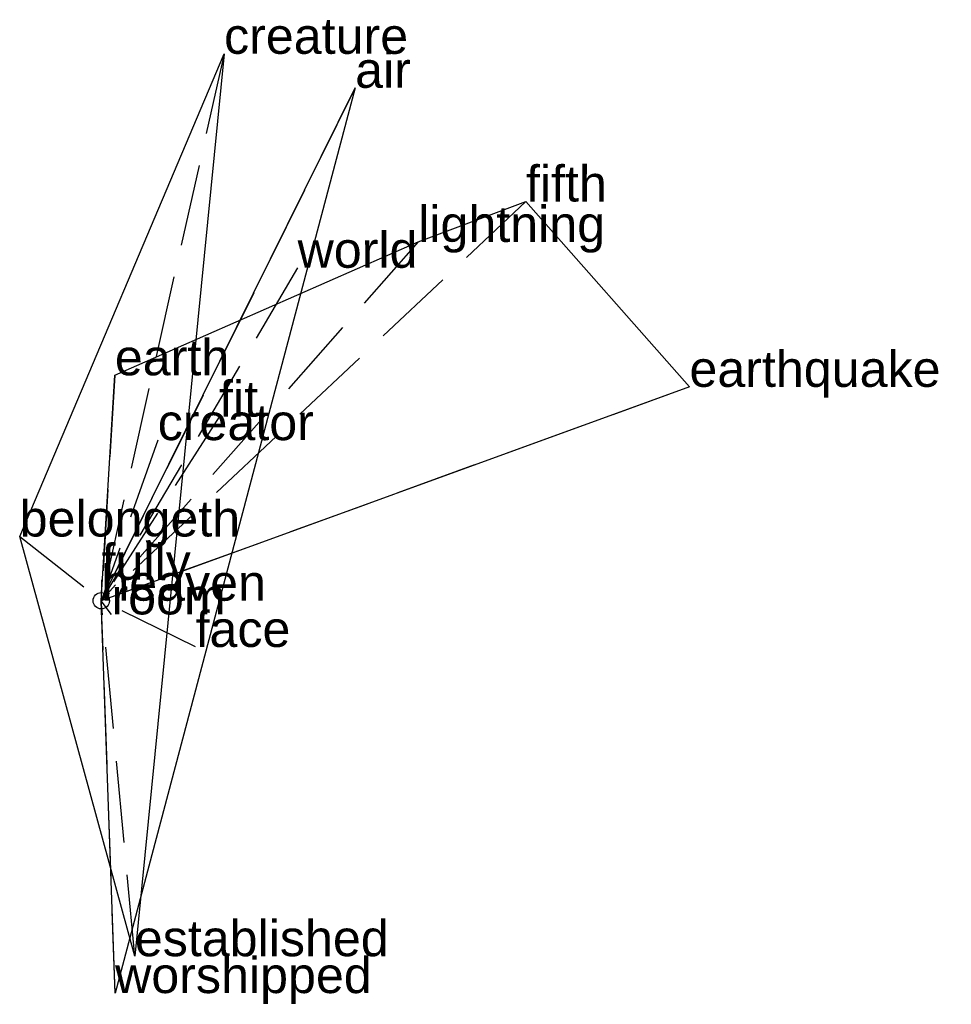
# Model space of a CAD drawing. Extents: x -0.25 to 2.6, y -1.24 to 1.78.
import ezdxf

# ---------------------------------------------------------------- set-up
doc = ezdxf.new("R2010")
doc.units = 0
doc.linetypes.add('DASHED2', pattern=[0.3, 0.25, -0.05])
for name, color, linetype in [('TEXT_nt', 1, 'CONTINUOUS'), ('TEXT_ot', 1, 'CONTINUOUS'), ('TEXT_q', 1, 'CONTINUOUS')]:
    doc.layers.add(name, color=color, linetype=linetype)
doc.styles.get("Standard").update_dxf_attribs({"font": 'arial.ttf'})

# ---------------------------------------------------------------- blocks, each defined once
blk = doc.blocks.new('ot')
at = {"layer": 'LINES_ot', "linetype": 'DASHED2'}
for p in [(0.7773, 1.5702), (0.6009, 1.0192), (0, 0), (0.0422, -1.2013), (0.2886, -0.1417), (0.0311, -0.0421)]:
    blk.add_line(p, (0, 0), dxfattribs=at)
at = {"layer": 'ORIGIN_ot'}
blk.add_circle((0, 0), 0.025, dxfattribs=at)
at = {"layer": 'TEXT_ot'}
for s, p in [('air', (0.7773, 1.5702)), ('world', (0.6009, 1.0192)), ('heaven', (0, 0)), ('room', (0.0311, -0.0421)), ('face', (0.2886, -0.1417)), ('worshipped', (0.0422, -1.2013))]:
    blk.add_text(s, height=0.11, dxfattribs=at).set_placement(p)
blk = doc.blocks.new('nt')
at = {"layer": 'LINES_nt', "linetype": 'DASHED2'}
for p in [(1.3003, 1.222), (0.9702, 1.0982), (0.0415, 0.6901), (1.8008, 0.6547), (0.3607, 0.5632), (0, 0)]:
    blk.add_line(p, (0, 0), dxfattribs=at)
at = {"layer": 'ORIGIN_nt'}
blk.add_circle((0, 0), 0.025, dxfattribs=at)
at = {"layer": 'TEXT_nt'}
for s, p in [('fifth', (1.3003, 1.222)), ('lightning', (0.9702, 1.0982)), ('earth', (0.0415, 0.6901)), ('earthquake', (1.8008, 0.6547)), ('fit', (0.3607, 0.5632)), ('heaven', (0, 0))]:
    blk.add_text(s, height=0.11, dxfattribs=at).set_placement(p)
blk = doc.blocks.new('q')
at = {"layer": 'LINES_q', "linetype": 'DASHED2'}
for p in [(0.3758, 1.6743), (0.1727, 0.4915), (-0.2499, 0.1965), (0.0008, 0.0639), (0, 0), (0.1027, -1.0884)]:
    blk.add_line(p, (0, 0), dxfattribs=at)
at = {"layer": 'ORIGIN_q'}
blk.add_circle((0, 0), 0.025, dxfattribs=at)
at = {"layer": 'TEXT_q'}
for s, p in [('creature', (0.3758, 1.6743)), ('creator', (0.1727, 0.4915)), ('belongeth', (-0.2499, 0.1965)), ('fully', (0.0008, 0.0639)), ('heaven', (0, 0)), ('established', (0.1027, -1.0884))]:
    blk.add_text(s, height=0.11, dxfattribs=at).set_placement(p)

msp = doc.modelspace()

# ---------------------------------------------------------------- linework, layer by layer
at = {"layer": 'OUTLINE_nt', "linetype": 'CONTINUOUS'}
msp.add_polyline3d([(0, 0, 0), (0.0415, 0.6901, 0), (0.9702, 1.0982, 0), (1.3003, 1.222, 0), (1.8008, 0.6547, 0), (0, 0, 0)], close=True, dxfattribs=at)
at = {"layer": 'OUTLINE_ot', "linetype": 'CONTINUOUS'}
msp.add_polyline3d([(0.0422, -1.2013, 0), (0, 0, 0), (0.7773, 1.5702, 0), (0.0422, -1.2013, 0)], close=True, dxfattribs=at)
at = {"layer": 'OUTLINE_q', "linetype": 'CONTINUOUS'}
msp.add_polyline3d([(0.1027, -1.0884, 0), (-0.2499, 0.1965, 0), (0.3758, 1.6743, 0), (0.1027, -1.0884, 0)], close=True, dxfattribs=at)

# ---------------------------------------------------------------- block references
for name in ['q', 'ot', 'nt']:
    msp.add_blockref(name, (0, 0))

doc.saveas('drawing.dxf')
